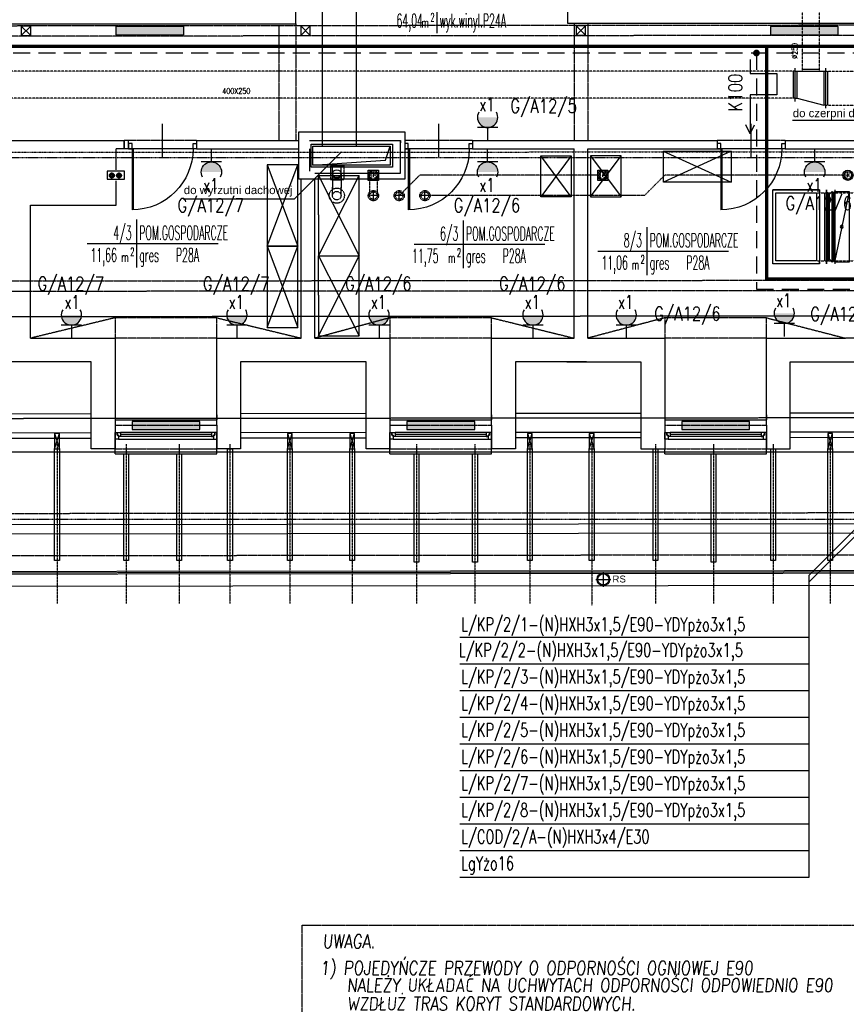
# Model space of a CAD drawing. Header units: inches. Extents: x -145354 to -97635, y 38777 to 78670.
# Tile 181 of 231: x -141192 to -139974, y 68353 to 69804. Entities that reach past the tile are written whole.
import ezdxf
from ezdxf.enums import TextEntityAlignment as Align

# ---------------------------------------------------------------- set-up
doc = ezdxf.new("R2010")
doc.units = ezdxf.units.IN
doc.header["$MEASUREMENT"] = 0
for name, pattern in [('00-inst$0$DASHDOT', [1, 0.5, -0.25, 0, -0.25]), ('CENTER', [2, 1.25, -0.25, 0.25, -0.25]), ('DASHDOT', [1, 0.5, -0.25, 0, -0.25]), ('DASHED', [0.75, 0.5, -0.25]), ('DASHED2', [0.375, 0.25, -0.125]), ('HIDDEN', [0.375, 0.25, -0.125])]:
    doc.linetypes.add(name, pattern=pattern)
doc.layers.get('0').update_dxf_attribs({"color": 101})
for name, color, linetype in [('Drz---drzwi', 5, 'Continuous'), ('E-OPIS_POM', 6, 'Continuous'), ('E35', 6, 'Continuous'), ('E50', 3, 'Continuous'), ('E50_kor', 3, 'Continuous'), ('E50kor', 3, 'Continuous'), ('E90kor', 6, 'Continuous'), ('Ins-kan', 54, 'Continuous'), ('Ins-went', 141, 'Continuous'), ('Ins-went-opis', 141, 'Continuous'), ('Ins-wod', 152, 'Continuous'), ('Ins-wod-opis', 155, 'Continuous'), ('Mco-piony', 10, 'Continuous'), ('Mwk-odnośniki', 8, 'Continuous'), ('Okn---okna', 5, 'Continuous'), ('Os-osie glowne', 8, 'CENTER'), ('piony_K_nr', 240, 'Continuous'), ('Sc-cegla pelna', 32, 'Continuous'), ('Sc-drewno', 22, 'Continuous'), ('Sc-gazobeton', 45, 'Continuous'), ('Sc-nad', 5, 'DASHED2'), ('Sc-silikat', 61, 'Continuous'), ('W-idok', 9, 'Continuous'), ('W-idok nad', 5, 'DASHED2'), ('W-otwor-strop', 126, 'Continuous'), ('wiezba_istn', 135, 'Continuous'), ('Wyp-grzejniki', 56, 'Continuous'), ('Wyp-meble', 155, 'Continuous')]:
    doc.layers.add(name, color=color, linetype=linetype)
doc.styles.add('KA wymiar', font='romans.shx', dxfattribs={"width": 0.6})
doc.styles.add('ROMANS', font='romans', dxfattribs={"width": 0.85})
doc.styles.add('tab-bud$0$ROMANS', font='romans', dxfattribs={"width": 0.7})
doc.styles.add('TYTUL2', font='ARIAL.TTF')

# ---------------------------------------------------------------- blocks, each defined once
blk = doc.blocks.new('pow')
for p, q in [((0, 0.523), (0, -0.523)), ((-1.075, 0), (1.78, 0))]:
    blk.add_line(p, q)
at = {"style": 'KA wymiar', "width": 0.6}
for s, height, p in [('2', 0.18, (-0.139, -0.27)), ('m', 0.21, (-0.333, -0.401))]:
    blk.add_text(s, height=height, dxfattribs=at).set_placement(p)
at = {"style": 'KA wymiar'}
for tag, width, p in [('01', 0.7, (-0.131, 0.084)), ('000.00', 0.6, (-0.364, -0.401))]:
    blk.add_attdef(tag, text='', height=0.3, dxfattribs=dict(at, width=width)).set_placement(p, align=Align.RIGHT)
blk.add_attdef('POMIESZCZENIE', (0.071, 0.084), '', height=0.3, dxfattribs=at)
at = {"style": 'KA wymiar', "width": 0.8}
blk.add_attdef('POSADZKA', (0.071, -0.401), '', height=0.3, dxfattribs=at)
blk = doc.blocks.new('g2')
at = {"layer": 'E35'}
blk.add_line((15, 19.3), (-15, 19.3), dxfattribs=at)
blk.add_arc((0, 34.3), 15, 150, 30, dxfattribs=at)
at = {"layer": 'E50'}
blk.add_line((0, 19.3), (0, 0), dxfattribs=at)
blk = doc.blocks.new('sza016_r')
for p, q in [((60, 60), (0, 60)), ((0, 60), (118, 0)), ((118, 60), (0, 0)), ((0, 60), (0, 0)), ((60, 60), (118, 60)), ((118, 60), (118, 0)), ((0, 0), (118, 0))]:
    blk.add_line(p, q)
blk = doc.blocks.new('sza003_r')
for p, q in [((-0.1, 45.5), (99.9, 0)), ((-0.1, 45.5), (99.9, 45.5)), ((99.9, 45.5), (0, 0)), ((0, 0), (0, 45.5)), ((99.9, 45.5), (99.9, 0)), ((99.9, 0), (0, 0))]:
    blk.add_line(p, q)
blk = doc.blocks.new('_0630_DRZWI_90')
at = {"ltscale": 7}
for p, q in [((5, 8), (5, 98)), ((6.8, 8), (6.8, 98))]:
    blk.add_line(p, q, dxfattribs=at)
at = {"ltscale": 25}
for p, q in [((50, 19.7), (50, -28.9)), ((5, 8), (0, 8)), ((0, 8), (5, 8)), ((0, 0), (0, 8)), ((5, 0), (0, 0)), ((5, 0), (0, 0)), ((95, 8), (5, 8)), ((5, 8), (5, 0)), ((95, 8), (95, 0)), ((100, 8), (95, 8)), ((95, 0), (100, 0)), ((95, 0), (100, 0)), ((100, 0), (100, 8))]:
    blk.add_line(p, q, dxfattribs=at)
at = {"ltscale": 7}
blk.add_arc((5, 8), 90, 0, 90, dxfattribs=at)
blk = doc.blocks.new('rura_spustowa')
at = {"layer": 'Ins-wod', "linetype": 'Continuous'}
for p, q in [((-11.2, 0), (11.2, 0)), ((0, -11.2), (0, 11.2))]:
    blk.add_line(p, q, dxfattribs=at)
at = {"layer": 'Ins-wod', "linetype": 'Continuous', "ltscale": 25}
for radius in [9.25, 8.25]:
    blk.add_circle((0, 0), radius, dxfattribs=at)
blk = doc.blocks.new('ramiak_okna')
at = {"layer": 'Okn---okna'}
for p, q in [((145, 10), (5, 10)), ((8, 6), (142, 6)), ((8, 3), (142, 3)), ((8, 0), (142, 0))]:
    blk.add_line(p, q, dxfattribs=at)
for points in [[(5, 10), (0, 10), (0, 0), (3, 0), (3, 4), (5, 4)], [(8, 6), (5, 6), (5, 4), (3, 4), (3, 0), (5, 0), (8, 0)], [(142, 6), (145, 6), (145, 4), (147, 4), (147, 0), (145, 0), (142, 0)], [(145, 10), (150, 10), (150, 0), (147, 0), (147, 4), (145, 4)]]:
    blk.add_lwpolyline(points, close=True, dxfattribs=at)
blk = doc.blocks.new('k')
at = {"layer": 'Sc-drewno'}
blk.add_lwpolyline([(-22.5, -7), (0, -7), (0, 0), (-22.5, 0)], close=True, dxfattribs=at)
at = {"layer": 'wiezba_istn'}
for p, q in [((0, 0), (-22.5, -7)), ((-22.5, 0), (0, -7))]:
    blk.add_line(p, q, dxfattribs=at)
blk = doc.blocks.new('*U2423')
at = {"color": 0, "linetype": 'ByBlock', "lineweight": -2}
for radius in [112, 62.5]:
    blk.add_circle((0, 0), radius, dxfattribs=at)
blk = doc.blocks.new('*U2424')
at = {"color": 0, "linetype": 'ByBlock', "lineweight": -2}
blk.add_circle((0, 0), 62.5, dxfattribs=at)
blk = doc.blocks.new('_gslkflhklgj')
at = {"linetype": '00-inst$0$DASHDOT', "ltscale": 5}
for p, q in [((7.5, 0), (-7.5, 0)), ((0, -7.5), (0, 7.5))]:
    blk.add_line(p, q, dxfattribs=at)
for radius in [7.5, 5.5]:
    blk.add_circle((0, 0), radius)
blk = doc.blocks.new('grzejnik_100')
at = {"layer": 'Wyp-grzejniki'}
h = blk.add_hatch(dxfattribs=at)
h.set_pattern_fill('DOTS', color=256, scale=0.5, style=0)
h.set_pattern_definition([(0, (-77492.90915, 37823.9399), (0.396875, 0.79375), [0, -0.79375])])
h.paths.add_polyline_path([(0, -100), (12, -100), (12, 0), (0, 0)])
blk.add_lwpolyline([(12, 0), (0, 0), (0, -100), (12, -100)], close=True, dxfattribs=at)
blk = doc.blocks.new('pco')
at = {"layer": 'Mco-piony', "color": 9, "linetype": 'DASHDOT', "ltscale": 3}
for p, q in [((-2599.4, -14.3), (-2610.3, -14.3)), ((-2604.8, -19.8), (-2604.8, -8.9))]:
    blk.add_line(p, q, dxfattribs=at)
at = {"layer": 'Mco-piony', "color": 9}
blk.add_circle((-2604.8, -14.3), 4.53, dxfattribs=at)
at = {"layer": 'Mco-piony'}
blk.add_circle((-2604.8, -14.3), 3.2, dxfattribs=at)
at = {"layer": 'Mco-piony', "color": 8}
blk.add_circle((-2604.8, -14.3), 2.6, dxfattribs=at)

msp = doc.modelspace()

# ---------------------------------------------------------------- hatches: boundary and pattern name
at = {"layer": 'E35'}
for points in [[(-140517.65, 69659.8, 1), (-140487.65, 69659.8)], [(-140894.65, 69579.26, 1), (-140924.65, 69579.26)], [(-140487.65, 69579.26, 1), (-140517.65, 69579.26)], [(-140005.65, 69579.26, 1), (-140035.65, 69579.26)], [(-141130.82, 69368.81, 1), (-141100.82, 69368.81)], [(-140887.13, 69368.81, 1), (-140857.13, 69368.81)], [(-140677.42, 69368.39, 1), (-140647.42, 69368.39)], [(-140450.89, 69368.81, 1), (-140420.89, 69368.81)], [(-140313.39, 69368.81, 1), (-140283.39, 69368.81)], [(-140080.43, 69371.31, 1), (-140050.43, 69371.31)]]:
    msp.add_hatch(color=256, dxfattribs=at).paths.add_polyline_path(points)

# ---------------------------------------------------------------- linework, layer by layer
at = {"color": 4, "linetype": 'Continuous'}
for p, q in [((-140082.55, 69444.19, 2), (-140082.55, 69553.19, 2)), ((-140082.55, 69553.19, 2), (-140013.55, 69553.19, 2)), ((-140013.55, 69553.19, 2), (-140013.55, 69444.19, 2)), ((-140013.55, 69553.19, 2), (-140013.55, 69548.69, 2)), ((-140006.05, 69548.69, 2), (-140006.05, 69448.69, 2)), ((-140006.05, 69548.69, 2), (-140006.05, 69448.69, 2)), ((-139995.05, 69446.69, 2), (-139995.05, 69550.69, 2)), ((-140013.55, 69444.19, 2), (-140013.55, 69448.69, 2))]:
    msp.add_line(p, q, dxfattribs=at)
at = {"color": 5, "linetype": 'Continuous', "lineweight": -2}
for p, q in [((-140003.05, 69444.19, 2), (-140003.05, 69553.19, 2)), ((-140003.05, 69553.19, 2), (-140003.05, 69444.19, 2))]:
    msp.add_line(p, q, dxfattribs=at)
at = {"color": 0, "linetype": 'ByBlock', "lineweight": -2}
msp.add_line((-139991.05, 69448.69, 2), (-139993.05, 69448.69, 2), dxfattribs=at)
at = {"layer": 'E35', "ltscale": 15}
for q in [(-140122, 69648.8), (-140122, 69648.8), (-140109.52, 69648.8), (-140109.52, 69648.8)]:
    msp.add_line((-140115.76, 69635.63), q, dxfattribs=at)
at = {"layer": 'E35'}
for p, q in [((-139483.08, 69531.24), (-140029.4, 68984.93)), ((-139473.08, 69531.24), (-140029.4, 68974.93)), ((-140029.4, 68984.93), (-140029.4, 68540.16)), ((-140029.4, 68893.42), (-140543.7, 68893.42)), ((-140029.4, 68854.17), (-140543.7, 68854.17)), ((-140029.4, 68814.91), (-140543.7, 68814.91)), ((-140029.4, 68775.66), (-140543.7, 68775.66)), ((-140029.4, 68736.41), (-140543.7, 68736.41)), ((-140029.4, 68697.16), (-140543.7, 68697.16)), ((-140029.4, 68657.91), (-140543.7, 68657.91)), ((-140029.4, 68618.66), (-140543.7, 68618.66)), ((-140029.4, 68579.41), (-140543.7, 68579.41)), ((-140029.4, 68540.16), (-140543.7, 68540.16))]:
    msp.add_line(p, q, dxfattribs=at)
at = {"layer": 'E35', "ltscale": 15}
msp.add_lwpolyline([(-140115.76, 69744.98), (-140115.76, 69724.65), (-140076.35, 69724.65), (-140076.35, 69693.04), (-140115.76, 69693.04), (-140115.76, 69635.63)], dxfattribs=at)
msp.add_lwpolyline([(-140115.76, 69744.98), (-140115.76, 69724.65), (-140076.35, 69724.65), (-140076.35, 69693.04), (-140115.76, 69693.04), (-140115.76, 69635.63)], dxfattribs=at)
at = {"layer": 'E50', "const_width": 5}
for points in [[(-139029.4, 69764.61), (-141584.14, 69764.61)], [(-139029.4, 69764.61), (-141566.97, 69764.61)], [(-140091.45, 69764.61), (-140091.45, 69421.66), (-139943.11, 69421.66), (-139943.11, 69450.72)]]:
    msp.add_lwpolyline(points, dxfattribs=at)
msp.add_lwpolyline([(-140108.95, 69754.61, 1), (-140103.95, 69754.61, 1)], format="xyb", close=True, dxfattribs=at)
at = {"layer": 'E50_kor', "linetype": 'DASHED2', "ltscale": 100}
for p, q in [((-139039.4, 69754.61), (-141580, 69754.61)), ((-140106.45, 69754.61), (-140106.45, 69406.66)), ((-140106.45, 69406.66), (-139928.11, 69406.66))]:
    msp.add_line(p, q, dxfattribs=at)
at = {"layer": 'E50kor', "linetype": 'DASHED2'}
msp.add_lwpolyline([(-140776.02, 68469.94), (-139785.99, 68469.94), (-139785.99, 68295.58), (-140776.02, 68295.58)], close=True, dxfattribs=at)
at = {"layer": 'Ins-kan', "linetype": 'DASHED2', "ltscale": 0.3}
for p, q in [((-140676.44, 69574.48), (-140676.44, 69544.48)), ((-140665.44, 69574.48), (-140665.44, 69544.48)), ((-140632.9, 69544.48), (-140602.9, 69574.48)), ((-140338.4, 69574.48), (-140602.9, 69574.48)), ((-140271.66, 69544.48), (-140241.66, 69574.48)), ((-139977.16, 69574.48), (-140241.66, 69574.48)), ((-140670.94, 69536.98), (-140670.94, 69551.98)), ((-140632.9, 69536.98), (-140632.9, 69551.98)), ((-140594.9, 69536.98), (-140594.9, 69551.98)), ((-140663.44, 69544.48), (-140678.44, 69544.48)), ((-140625.4, 69544.48), (-140640.4, 69544.48)), ((-140587.4, 69544.48), (-140602.4, 69544.48)), ((-140271.66, 69544.48), (-140594.9, 69544.48))]:
    msp.add_line(p, q, dxfattribs=at)
for centre, radius in [((-140670.94, 69544.48), 7.5), ((-140670.94, 69544.48), 5.5), ((-140632.9, 69544.48), 7.5), ((-140632.9, 69544.48), 5.5), ((-140594.9, 69544.48), 7.5), ((-140594.9, 69544.48), 5.5)]:
    msp.add_circle(centre, radius, dxfattribs=at)
at = {"layer": 'Ins-went'}
for p, q in [((-140746.37, 69922.52, 2), (-140746.37, 69617.53, 2)), ((-140696.37, 69922.52, 2), (-140696.37, 69617.53, 2)), ((-140052.28, 69727.86, -332.87), (-140052.28, 69687.86, -332.87)), ((-140049.28, 69683.36, -332.87), (-140049.28, 69732.36, -332.87)), ((-140049.28, 69727.86, -332.87), (-140004.28, 69727.86, -332.87)), ((-140046.28, 69687.86, -332.87), (-140046.28, 69727.86, -332.87)), ((-140039.28, 69730.86, -332.87), (-140014.28, 69730.86, -332.87)), ((-140007.28, 69727.86, -332.87), (-140007.28, 69677.86, -332.87)), ((-140004.28, 69673.36, -332.87), (-140004.28, 69732.36, -332.87)), ((-140001.28, 69677.86, -332.87), (-140001.28, 69727.86, -332.87)), ((-140046.28, 69687.86, -332.87), (-140007.28, 69677.86, -332.87)), ((-140653.14, 69596.53), (-140646.14, 69617.53)), ((-140760.14, 69589.53), (-140653.14, 69596.53)), ((-140731.15, 69567.77, 2), (-140731.15, 69589.53, 2)), ((-140731.15, 69576.47, 2), (-140731.15, 69555.27, 2)), ((-140718.65, 69567.77, 2), (-140718.65, 69589.53, 2)), ((-140718.65, 69576.47, 2), (-140718.65, 69555.27, 2)), ((-140731.15, 69567.77, 2), (-140718.65, 69567.77, 2)), ((-140731.15, 69544.48), (-140731.15, 69556.98)), ((-140718.65, 69544.48), (-140718.65, 69556.98)), ((-140013.55, 69553.19, 2), (-140082.55, 69553.19, 2)), ((-140082.55, 69444.19, 2), (-140082.55, 69553.19, 2)), ((-140013.55, 69548.69, 2), (-140013.55, 69448.69, 2)), ((-140003.05, 69553.19, 2), (-140003.05, 69444.19, 2)), ((-140001.05, 69548.69, 2), (-140003.05, 69548.69, 2)), ((-140001.05, 69548.69, 2), (-139999.05, 69546.69, 2)), ((-140001.05, 69448.69, 2), (-140001.05, 69548.69, 2)), ((-140000.05, 69448.69, 2), (-140000.05, 69548.69, 2)), ((-139999.05, 69546.69, 2), (-139995.05, 69550.69, 2)), ((-139999.05, 69450.69, 2), (-139999.05, 69546.69, 2)), ((-139995.05, 69550.69, 2), (-139993.05, 69548.69, 2)), ((-139993.05, 69448.69, 2), (-139993.05, 69548.69, 2)), ((-139993.05, 69548.69, 2), (-139991.05, 69548.69, 2)), ((-139970.05, 69550.69, 4), (-139991.55, 69446.69, 4)), ((-139991.05, 69553.19, 2), (-139991.05, 69444.19, 2)), ((-140003.05, 69448.69, 2), (-140001.05, 69448.69, 2)), ((-139999.05, 69450.69, 2), (-140001.05, 69448.69, 2)), ((-139995.05, 69446.69, 2), (-139999.05, 69450.69, 2)), ((-139993.05, 69448.69, 2), (-139995.05, 69446.69, 2)), ((-140013.55, 69444.19, 2), (-140082.55, 69444.19, 2)), ((-140013.55, 69444.19, 2), (-140082.55, 69444.19, 2))]:
    msp.add_line(p, q, dxfattribs=at)
at = {"layer": 'Ins-went', "linetype": 'DASHED', "ltscale": 0.6}
for p, q in [((-140039.28, 69868.02), (-140039.28, 69727.86)), ((-140014.28, 69868.02), (-140014.28, 69727.86)), ((-140050.01, 69727.86, -330.87), (-141557.21, 69728.15, 2)), ((-140005.01, 69727.86, -330.87), (-139631.51, 69728.15, 2)), ((-140050.01, 69687.86, -330.87), (-141557.21, 69688.15, 2)), ((-140005.01, 69677.86, -330.87), (-139634.51, 69678.15, 2)), ((-140018.05, 69548.69, 2), (-139687.05, 69548.69, 2)), ((-140018.05, 69448.69, 2), (-139699.05, 69448.69, 2))]:
    msp.add_line(p, q, dxfattribs=at)
at = {"layer": 'Ins-went', "linetype": 'DASHED', "ltscale": 0.4}
for p, q in [((-140049.28, 69687.86, -332.87), (-140046.28, 69687.86, -332.87)), ((-140004.28, 69677.86, -332.87), (-140007.28, 69677.86, -332.87))]:
    msp.add_line(p, q, dxfattribs=at)
at = {"layer": 'Ins-went'}
msp.add_lwpolyline([(-140646.14, 69589.53), (-140760.14, 69589.53), (-140760.14, 69617.53), (-140646.14, 69617.53)], close=True, dxfattribs=at)
at = {"layer": 'Ins-went', "linetype": 'DASHED', "ltscale": 0.4, "elevation": 2}
msp.add_lwpolyline([(-140078.05, 69548.69), (-140018.05, 69548.69), (-140018.05, 69448.69), (-140078.05, 69448.69)], close=True, dxfattribs=at)
at = {"layer": 'Ins-went'}
msp.add_polyline3d([(-139991.55, 69448.69, 4), (-139992.05, 69448.69, 4), (-139992.05, 69548.69, 4), (-139991.55, 69548.69, 4)], dxfattribs=at)
for points in [[(-139991.55, 69550.69, 4), (-139970.05, 69550.69, 4), (-139970.05, 69446.69, 4), (-139991.55, 69446.69, 4)], [(-139982.95, 69498.69, 4), (-139982.32, 69497.17, 4), (-139980.8, 69496.54, 4), (-139979.28, 69497.17, 4), (-139978.65, 69498.69, 4), (-139979.28, 69500.21, 4), (-139980.8, 69500.84, 4), (-139982.32, 69500.21, 4)]]:
    msp.add_polyline3d(points, close=True, dxfattribs=at)
msp.add_circle((-140724.9, 69576.47, 2), 6.25, dxfattribs=at)
msp.add_arc((-140724.9, 69576.47, 2), 6.25, 180, 0, dxfattribs=at)
msp.add_ellipse((-140724.9, 69576.47, 2), major_axis=(-6.25, 0), ratio=0.75, start_param=0, end_param=3.1415927, dxfattribs=at)
at = {"layer": 'Ins-went-opis'}
for p, q in [((-140053.18, 69655.75, 2), (-139900.76, 69655.75, 2)), ((-140717.88, 69609.16), (-140787.08, 69539.96)), ((-140951.01, 69539.96), (-140787.08, 69539.96))]:
    msp.add_line(p, q, dxfattribs=at)
at = {"layer": 'Mwk-odnośniki', "linetype": 'Continuous'}
msp.add_lwpolyline([(-141037.91, 69568.55), (-141037.91, 69580.53), (-141063.36, 69580.53), (-141063.36, 69568.55)], close=True, dxfattribs=at)
at = {"layer": 'Os-osie glowne'}
msp.add_line((-143172.44, 69068.12), (-137983.92, 69068.12), dxfattribs=at)
msp.add_lwpolyline([(-143172.63, 69600.53), (-137984.11, 69600.53)], dxfattribs=at)
at = {"layer": 'Sc-cegla pelna'}
for p, q in [((-140785.4, 69797.53), (-140785.4, 69861.53)), ((-141219.4, 69797.53), (-140785.4, 69797.53)), ((-140931.64, 69625.53), (-140931.64, 69613.53)), ((-140631.14, 69577.53), (-140631.14, 69625.53)), ((-140631.14, 69625.53), (-140631.14, 69622.53)), ((-140524.64, 69625.53), (-140524.64, 69613.53)), ((-140524.64, 69625.53), (-140319.14, 69625.53)), ((-140466.14, 69625.53), (-140164.14, 69625.53)), ((-140319.14, 69625.53), (-140164.14, 69625.53)), ((-140164.14, 69625.53), (-140164.14, 69613.53)), ((-140064.14, 69625.53), (-139961.45, 69625.53)), ((-140064.14, 69625.53), (-139961.45, 69625.53)), ((-140064.14, 69625.53), (-140064.14, 69613.53)), ((-141050.14, 69582.53), (-141050.14, 69613.53)), ((-141038.14, 69613.53), (-141050.14, 69613.53)), ((-140765.14, 69613.53), (-140765.14, 69580.53)), ((-140375.14, 69334.54), (-140375.14, 69613.53)), ((-140757.14, 69577.53), (-140631.14, 69577.53)), ((-141050.14, 69530.53), (-141050.14, 69566.55)), ((-140777.14, 69334.54), (-140777.14, 69568.53)), ((-140757.14, 69334.54), (-140757.14, 69568.53)), ((-141176.14, 69334.54), (-141176.14, 69530.53)), ((-141176.14, 69530.53), (-141050.14, 69530.53)), ((-140757.14, 69334.54), (-140646.64, 69334.54)), ((-140646.64, 69334.54), (-140646.64, 69206.54)), ((-140496.64, 69206.54), (-140496.64, 69334.54)), ((-140496.64, 69334.54), (-140375.14, 69334.54)), ((-141163.64, 69299.54), (-141271.64, 69299.54)), ((-141086.64, 69299.54), (-141189.64, 69299.54)), ((-141086.64, 69171.54), (-141086.64, 69299.54)), ((-140770.64, 69299.54), (-140866.64, 69299.54)), ((-140866.64, 69299.54), (-140866.64, 69171.54)), ((-140681.64, 69299.54), (-140776.64, 69299.54)), ((-140681.64, 69171.54), (-140681.64, 69299.54)), ((-140357.11, 69299.54), (-140461.64, 69299.54)), ((-140461.64, 69299.54), (-140461.64, 69171.54)), ((-140385.64, 69299.54), (-140276.64, 69299.54)), ((-140276.64, 69299.54), (-140276.64, 69171.54)), ((-140056.64, 69171.54), (-140056.64, 69299.54)), ((-140056.64, 69299.54), (-139949.64, 69299.54)), ((-141051.64, 69171.54), (-141086.64, 69171.54)), ((-140866.64, 69171.54), (-140901.64, 69171.54)), ((-140646.64, 69171.54), (-140681.64, 69171.54)), ((-140461.64, 69171.54), (-140496.64, 69171.54)), ((-140276.64, 69171.54), (-140241.64, 69171.54)), ((-140091.64, 69171.54), (-140056.64, 69171.54))]:
    msp.add_line(p, q, dxfattribs=at)
for points in [[(-139948.4, 69798.03), (-140384.4, 69798.03), (-140384.4, 69861.53), (-140556.4, 69861.53)], [(-141344.14, 69625.53), (-141038.14, 69625.53), (-141038.14, 69613.53)], [(-141038.14, 69613.53), (-141038.14, 69625.53)], [(-140931.64, 69625.53), (-140781.14, 69625.53)], [(-140765.14, 69625.53), (-140631.14, 69625.53)], [(-140931.64, 69613.53), (-140781.14, 69613.53)], [(-140524.64, 69613.53), (-140375.14, 69613.53)], [(-140355.14, 69334.54), (-140355.14, 69613.53), (-140164.14, 69613.53)], [(-140064.14, 69613.53), (-139961.45, 69613.53)], [(-141176.14, 69334.54), (-141096.58, 69334.54)], [(-141176.14, 69334.54), (-141051.64, 69334.54), (-141051.64, 69206.54)], [(-141176.14, 69334.54), (-141163.64, 69334.54)], [(-140901.64, 69206.54), (-140901.64, 69317.54), (-140901.64, 69334.54), (-140777.14, 69334.54)], [(-140355.14, 69334.54), (-140241.64, 69334.54), (-140241.64, 69206.54)], [(-140091.64, 69206.54), (-140091.64, 69334.54), (-139975.29, 69334.54)], [(-141051.64, 69206.54), (-141051.64, 69171.54)], [(-141051.64, 69206.54), (-141051.64, 69171.54)], [(-140901.64, 69206.54), (-140901.64, 69171.54)], [(-140901.64, 69206.54), (-140901.64, 69171.54)], [(-140646.64, 69206.54), (-140646.64, 69171.54)], [(-140646.64, 69206.54), (-140646.64, 69171.54)], [(-140496.64, 69206.54), (-140496.64, 69171.54)], [(-140496.64, 69206.54), (-140496.64, 69171.54)], [(-140241.64, 69206.54), (-140241.64, 69171.54)], [(-140241.64, 69206.54), (-140241.64, 69171.54)], [(-140091.64, 69206.54), (-140091.64, 69171.54)], [(-140091.64, 69206.54), (-140091.64, 69171.54)], [(-141051.64, 69171.54), (-141051.64, 69189.79)], [(-140901.64, 69171.54), (-140901.64, 69189.79)], [(-140646.64, 69171.54), (-140646.64, 69189.79)], [(-140496.64, 69171.54), (-140496.64, 69189.79)], [(-140091.64, 69171.54), (-140091.64, 69189.79)]]:
    msp.add_lwpolyline(points, dxfattribs=at)
at = {"layer": 'Sc-drewno'}
for p, q in [((-141610.62, 69059.94), (-139504.42, 69061.98)), ((-141596.61, 69045.95), (-139518.43, 69047.96))]:
    msp.add_line(p, q, dxfattribs=at)
for points in [[(-141175.9, 69794.16), (-141189.9, 69794.16), (-141189.9, 69780.16), (-141175.9, 69780.16), (-141175.9, 69794.16)], [(-140764.05, 69794.5), (-140778.05, 69794.5), (-140778.05, 69780.5), (-140764.05, 69780.5), (-140764.05, 69794.5)], [(-140358.3, 69794.84), (-140372.3, 69794.84), (-140372.3, 69780.84), (-140358.3, 69780.84), (-140358.3, 69794.84)]]:
    msp.add_lwpolyline(points, dxfattribs=at)
at = {"layer": 'Sc-gazobeton'}
for p, q in [((-141031.64, 69625.53), (-141038.14, 69625.53)), ((-141031.64, 69613.53), (-141031.64, 69625.53)), ((-141031.64, 69613.53), (-141038.14, 69613.53)), ((-141142.07, 69334.54), (-141122.07, 69334.54)), ((-139953.29, 69334.54), (-139975.29, 69334.54))]:
    msp.add_line(p, q, dxfattribs=at)
at = {"layer": 'Sc-nad'}
for points in [[(-140810.4, 69795.03), (-140810.4, 69625.53)], [(-140785.4, 69797.53), (-140785.4, 69625.53)], [(-140375.14, 69798.03), (-140375.14, 69625.53)], [(-140355.14, 69798.03), (-140355.14, 69625.53)], [(-140931.64, 69625.53), (-141031.64, 69625.53)], [(-140524.64, 69625.53), (-140624.64, 69625.53)], [(-140064.14, 69625.53), (-140164.14, 69625.53)], [(-141051.64, 69364.54), (-141176.14, 69334.54)], [(-140901.64, 69334.54), (-140901.64, 69364.54), (-141051.64, 69364.54), (-141051.64, 69334.54)], [(-140901.64, 69364.54), (-140777.14, 69334.54)], [(-140646.64, 69364.54), (-140757.14, 69334.54)], [(-140496.64, 69334.54), (-140496.64, 69364.54), (-140646.64, 69364.54), (-140646.64, 69334.54)], [(-140496.64, 69364.54), (-140375.14, 69334.54)], [(-140241.64, 69364.54), (-140355.14, 69334.54)], [(-140091.64, 69334.54), (-140091.64, 69364.54), (-140241.64, 69364.54), (-140241.64, 69334.54)], [(-140091.64, 69364.54), (-139975.29, 69334.54)], [(-140901.64, 69334.54), (-141051.64, 69334.54)], [(-140901.64, 69334.54), (-141051.64, 69334.54)], [(-140496.64, 69334.54), (-140646.64, 69334.54)], [(-140496.64, 69334.54), (-140646.64, 69334.54)], [(-140091.64, 69334.54), (-140241.64, 69334.54)], [(-140091.64, 69334.54), (-140241.64, 69334.54)]]:
    msp.add_lwpolyline(points, dxfattribs=at)
at = {"layer": 'Sc-nad', "ltscale": 4}
for points in [[(-140931.64, 69613.53), (-141031.64, 69613.53)], [(-140524.64, 69613.53), (-140624.64, 69613.53)], [(-140074.14, 69613.53), (-140164.14, 69613.53)]]:
    msp.add_lwpolyline(points, dxfattribs=at)
at = {"layer": 'Sc-silikat'}
for points in [[(-140624.64, 69568.53), (-140780.64, 69568.53), (-140780.64, 69638.53), (-140624.64, 69638.53)], [(-140642.64, 69586.53), (-140762.64, 69586.53), (-140762.64, 69620.53), (-140642.64, 69620.53)]]:
    msp.add_lwpolyline(points, close=True, dxfattribs=at)
at = {"layer": 'W-idok', "linetype": 'DASHED'}
for p, q in [((-141626.81, 69366.06), (-139198.1, 69368.26)), ((-141626.68, 69216.06), (-139651.64, 69217.85))]:
    msp.add_line(p, q, dxfattribs=at)
at = {"layer": 'W-idok', "linetype": 'DASHDOT'}
for p, q in [((-141137.14, 69178.41), (-141137.14, 68943.82)), ((-141035.23, 69178.41), (-141035.23, 68943.82)), ((-140957.23, 69178.4), (-140957.23, 68943.81)), ((-140882.23, 69178.4), (-140882.23, 68943.81)), ((-140794.23, 69178.4), (-140794.23, 68943.81)), ((-140702.23, 69178.4), (-140702.23, 68943.81)), ((-140607.23, 69178.39), (-140607.23, 68943.8)), ((-140521.23, 69178.39), (-140521.23, 68943.8)), ((-140440.23, 69178.39), (-140440.23, 68943.8)), ((-140349.23, 69178.39), (-140349.23, 68943.8)), ((-140349.23, 69175.1), (-140349.23, 68940.51)), ((-140255.23, 69178.38), (-140255.23, 68943.79)), ((-140169.69, 69178.4), (-140169.69, 68943.81)), ((-140081.69, 69178.4), (-140081.69, 68943.81)), ((-139997.69, 69178.41), (-139997.69, 68943.82))]:
    msp.add_line(p, q, dxfattribs=at)
at = {"layer": 'W-idok'}
for q in [(-141600.53, 69166.42), (-140754.08, 69166.42)]:
    msp.add_line((-139402.03, 69166.42), q, dxfattribs=at)
at = {"layer": 'W-idok', "linetype": 'DASHED', "ltscale": 0.5}
msp.add_line((-141626.55, 69076.06), (-139488.4, 69077.99), dxfattribs=at)
at = {"layer": 'W-idok'}
for points in [[(-141517.91, 67299.93), (-141519.53, 68969.03), (-139595.51, 68970.89), (-139597.98, 66625.95), (-138315.26, 66624.6), (-138335.24, 70247.53), (-142827.4, 70247.53), (-142803.21, 66627.79), (-141517.26, 66629.02), (-141517.86, 67246.63)], [(-141535.91, 67299.91), (-141537.55, 68987.01), (-139577.5, 68988.91), (-139579.96, 66643.93), (-138333.36, 66642.62), (-138353.15, 70229.53), (-142809.28, 70229.53), (-142785.33, 66645.8), (-141535.28, 66647.01), (-141535.86, 67246.61)], [(-141537.91, 67299.91), (-141539.55, 68989.01), (-139575.49, 68990.91), (-139577.96, 66645.93), (-138335.37, 66644.62), (-138355.13, 70227.53), (-142807.26, 70227.53), (-142783.35, 66647.81), (-141537.28, 66649.01), (-141537.86, 67246.61)], [(-141539.91, 67299.9), (-141541.55, 68991), (-139573.49, 68992.91), (-139575.96, 66647.93), (-138337.38, 66646.62), (-138357.12, 70225.53), (-142805.25, 70225.53), (-142781.36, 66649.81), (-141539.29, 66651), (-141539.86, 67246.61)], [(-141271.64, 69223.27), (-141086.64, 69223.44)], [(-141051.64, 69221.54), (-141051.64, 69214.04)], [(-141051.64, 69214.04), (-140901.64, 69214.04)], [(-140901.64, 69221.54), (-140901.64, 69214.04)], [(-140866.64, 69223.66), (-140681.64, 69223.84)], [(-140646.64, 69221.54), (-140646.64, 69214.04)], [(-140646.64, 69214.04), (-140496.64, 69214.04)], [(-140496.64, 69221.54), (-140496.64, 69214.04)], [(-140461.64, 69224.05), (-140276.64, 69224.23)], [(-140241.64, 69221.54), (-140241.64, 69214.04)], [(-140241.64, 69214.04), (-140091.64, 69214.04)], [(-140091.64, 69221.54), (-140091.64, 69214.04)], [(-140056.64, 69224.44), (-139871.64, 69224.62)], [(-141271.64, 69195.27), (-141086.64, 69195.44)], [(-141271.64, 69187.27), (-141086.64, 69187.44)], [(-140866.64, 69195.66), (-140681.64, 69195.84)], [(-140866.64, 69187.66), (-140681.64, 69187.84)], [(-140461.64, 69196.05), (-140276.64, 69196.23)], [(-140461.64, 69188.05), (-140276.64, 69188.23)], [(-140056.64, 69196.44), (-139871.64, 69196.62)], [(-140056.64, 69188.44), (-139871.64, 69188.62)], [(-141051.64, 69164.04), (-141051.64, 69171.54)], [(-140901.64, 69164.04), (-140901.64, 69171.54)], [(-140646.64, 69164.04), (-140646.64, 69171.54)], [(-140496.64, 69164.04), (-140496.64, 69171.54)], [(-140241.64, 69164.04), (-140241.64, 69171.54)], [(-140091.64, 69164.04), (-140091.64, 69171.54)], [(-141051.64, 69164.04), (-140901.64, 69164.04)], [(-140646.64, 69164.04), (-140496.64, 69164.04)], [(-140241.64, 69164.04), (-140091.64, 69164.04)]]:
    msp.add_lwpolyline(points, dxfattribs=at)
at = {"layer": 'W-idok', "linetype": 'DASHED2'}
msp.add_lwpolyline([(-141562.91, 67299.88), (-141564.57, 69013.98), (-139550.47, 69015.93), (-139552.93, 66670.91), (-138360.51, 66669.65), (-138380, 70202.53), (-142782.09, 70202.53), (-142758.51, 66672.83), (-141562.31, 66673.98), (-141562.86, 67246.59)], dxfattribs=at)
at = {"layer": 'W-idok', "linetype": 'DASHED', "ltscale": 0.5}
for points in [[(-141051.64, 69206.54), (-140901.64, 69206.54)], [(-140646.64, 69206.54), (-140496.64, 69206.54)], [(-140241.64, 69206.54), (-140091.64, 69206.54)], [(-141051.64, 69171.54), (-140901.64, 69171.54)], [(-140646.64, 69171.54), (-140496.64, 69171.54)], [(-140241.64, 69171.54), (-140091.64, 69171.54)]]:
    msp.add_lwpolyline(points, dxfattribs=at)
at = {"layer": 'W-idok nad', "color": 5, "linetype": 'DASHDOT', "ltscale": 2}
msp.add_line((-142173.33, 69608.26), (-138965.23, 69609.23), dxfattribs=at)
at = {"layer": 'W-otwor-strop', "linetype": 'DASHED2', "ltscale": 0.3}
msp.add_lwpolyline([(-140734.17, 69568.35), (-140714.17, 69568.35), (-140714.17, 69588.35), (-140734.17, 69588.35)], close=True, dxfattribs=at)
at = {"layer": 'W-otwor-strop', "linetype": 'Continuous'}
for points in [[(-140663.44, 69566.98), (-140678.44, 69566.98), (-140678.44, 69581.98), (-140663.44, 69581.98)], [(-140325.4, 69566.98), (-140340.4, 69566.98), (-140340.4, 69581.98), (-140325.4, 69581.98)]]:
    msp.add_lwpolyline(points, close=True, dxfattribs=at)
at = {"layer": 'wiezba_istn', "linetype": 'Continuous', "ltscale": 10}
for p, q in [((-140085.19, 69006.92), (-140085.19, 69171.42)), ((-140085.19, 69171.42), (-140078.19, 69171.42)), ((-140078.19, 69171.42), (-140078.19, 69006.92)), ((-140078.19, 69006.92), (-140085.19, 69006.92))]:
    msp.add_line(p, q, dxfattribs=at)
at = {"layer": 'wiezba_istn', "linetype": 'HIDDEN'}
for points in [[(-142356.16, 68705.41), (-142356.16, 69793.89), (-138767.89, 69796.95), (-138767.89, 68595.15)], [(-138783.39, 68595.15), (-138783.39, 69781.43), (-142340.66, 69778.4), (-142340.66, 68705.41)], [(-141980.16, 69418.21), (-139143.89, 69420.63), (-139143.89, 67121.53), (-138783.39, 67121.53), (-138783.39, 68595.15)], [(-138767.89, 68595.15), (-138767.89, 67106.53), (-139159.39, 67106.53), (-139159.39, 69405.11), (-141964.66, 69402.72)]]:
    msp.add_lwpolyline(points, dxfattribs=at)
at = {"layer": 'wiezba_istn', "linetype": 'Continuous', "ltscale": 10}
for points in [[(-141175.9, 69794.16), (-141189.9, 69780.16)], [(-141189.9, 69794.16), (-141175.9, 69780.16)], [(-140764.05, 69794.5), (-140778.05, 69780.5)], [(-140778.05, 69794.5), (-140764.05, 69780.5)], [(-140358.3, 69794.84), (-140372.3, 69780.84)], [(-140372.3, 69794.84), (-140358.3, 69780.84)], [(-141031.73, 69164.04), (-141031.73, 69006.92), (-141038.73, 69006.92), (-141038.73, 69164.04)], [(-140953.73, 69164.04), (-140953.73, 69006.92), (-140960.73, 69006.92), (-140960.73, 69164.04)], [(-140603.73, 69164.04), (-140603.73, 69004.54), (-140610.73, 69004.54), (-140610.73, 69164.04)], [(-140517.73, 69164.04), (-140517.73, 69004.54), (-140524.73, 69004.54), (-140524.73, 69164.04)], [(-140166.19, 69164.04), (-140166.19, 69004.54), (-140173.19, 69004.54), (-140173.19, 69164.04)]]:
    msp.add_lwpolyline(points, dxfattribs=at)
for points in [[(-141133.64, 69171.42), (-141133.64, 69006.92), (-141140.64, 69006.92), (-141140.64, 69171.42)], [(-140878.73, 69171.42), (-140878.73, 69006.92), (-140885.73, 69006.92), (-140885.73, 69171.42)], [(-140790.73, 69171.42), (-140790.73, 69006.92), (-140797.73, 69006.92), (-140797.73, 69171.42)], [(-140698.73, 69171.42), (-140698.73, 69006.92), (-140705.73, 69006.92), (-140705.73, 69171.42)], [(-140436.73, 69171.42), (-140436.73, 69006.92), (-140443.73, 69006.92), (-140443.73, 69171.42)], [(-140345.73, 69171.42), (-140345.73, 69006.92), (-140352.73, 69006.92), (-140352.73, 69171.42)], [(-140251.73, 69171.42), (-140251.73, 69006.92), (-140258.73, 69006.92), (-140258.73, 69171.42)], [(-139994.19, 69171.42), (-139994.19, 69006.92), (-140001.19, 69006.92), (-140001.19, 69171.42)]]:
    msp.add_lwpolyline(points, close=True, dxfattribs=at)
at = {"layer": 'Wyp-meble'}
for p, q in [((-140827.42, 69590.04), (-140782.42, 69470.04)), ((-140827.42, 69470.04), (-140782.42, 69590.04)), ((-140379.36, 69602.95), (-140424.36, 69542.95)), ((-140379.36, 69542.95), (-140424.36, 69602.95)), ((-140350.93, 69602.95), (-140305.93, 69542.95)), ((-140350.93, 69542.95), (-140305.93, 69602.95)), ((-140827.42, 69470.04), (-140782.42, 69350.04)), ((-140827.42, 69350.04), (-140782.42, 69470.04))]:
    msp.add_line(p, q, dxfattribs=at)
for points in [[(-140827.42, 69470.04), (-140782.42, 69470.04), (-140782.42, 69590.04), (-140827.42, 69590.04)], [(-140379.36, 69542.95), (-140424.36, 69542.95), (-140424.36, 69602.95), (-140379.36, 69602.95)], [(-140350.93, 69542.95), (-140305.93, 69542.95), (-140305.93, 69602.95), (-140350.93, 69602.95)], [(-140827.42, 69350.04), (-140782.42, 69350.04), (-140782.42, 69470.04), (-140827.42, 69470.04)]]:
    msp.add_lwpolyline(points, close=True, dxfattribs=at)

# ---------------------------------------------------------------- block references
at = {"rotation": 90}
for p in [(-141140.64, 69193.92), (-140797.73, 69193.92), (-140705.73, 69193.92), (-140443.73, 69193.92), (-140352.73, 69193.92), (-140001.19, 69193.92)]:
    msp.add_blockref('k', p, dxfattribs=at)
at = {"layer": 'Drz---drzwi', "xscale": -1, "rotation": 180}
for p in [(-141031.64, 69621.53), (-140624.64, 69621.53), (-140164.14, 69621.53)]:
    msp.add_blockref('_0630_DRZWI_90', p, dxfattribs=at)
at = {"layer": 'E-OPIS_POM'}
ref = msp.add_blockref('pow', (-140577.55, 69819.26), dxfattribs=dict(at, xscale=67.5, yscale=67.5, zscale=67.5))
ref.add_attrib('000.00', '64,04', dxfattribs={"layer": '0', "height": 20.25, "style": 'KA wymiar', "width": 0.498194}).set_placement((-140597.92, 69792.19), align=Align.RIGHT)
ref.add_attrib('01', '5/3', dxfattribs={"layer": '0', "height": 20.25, "style": 'KA wymiar', "width": 0.498194}).set_placement((-140584.89, 69824.96), align=Align.RIGHT)
ref.add_attrib('POMIESZCZENIE', 'KORYTARZ', (-140573.57, 69824.96), dxfattribs={"layer": '0', "height": 20.25, "style": 'KA wymiar', "width": 0.498194})
ref.add_attrib('POSADZKA', 'wyk.winyl.P24A', (-140573.57, 69792.19), dxfattribs={"layer": '0', "height": 20.25, "style": 'KA wymiar', "width": 0.498194})
ref = msp.add_blockref('pow', (-141019.94, 69473.91), dxfattribs=dict(at, xscale=67.5, yscale=67.5, zscale=67.5))
ref.add_attrib('000.00', '11,66', dxfattribs={"layer": '0', "height": 20.25, "style": 'KA wymiar', "width": 0.498194}).set_placement((-141048.88, 69446.84), align=Align.RIGHT)
ref.add_attrib('01', '4/3', dxfattribs={"layer": '0', "height": 20.25, "style": 'KA wymiar', "width": 0.498194}).set_placement((-141027.29, 69479.61), align=Align.RIGHT)
ref.add_attrib('POMIESZCZENIE', 'POM.GOSPODARCZE', (-141015.97, 69479.61), dxfattribs={"layer": '0', "height": 20.25, "style": 'KA wymiar', "width": 0.498194})
ref.add_attrib('POSADZKA', 'gres   P28A', (-141015.97, 69446.84), dxfattribs={"layer": '0', "height": 20.25, "style": 'KA wymiar', "width": 0.498194})
ref = msp.add_blockref('pow', (-140538.44, 69472.79), dxfattribs=dict(at, xscale=67.5, yscale=67.5, zscale=67.5))
ref.add_attrib('000.00', '11,75', dxfattribs={"layer": '0', "height": 20.25, "style": 'KA wymiar', "width": 0.498194}).set_placement((-140574.97, 69445.72), align=Align.RIGHT)
ref.add_attrib('01', '6/3', dxfattribs={"layer": '0', "height": 20.25, "style": 'KA wymiar', "width": 0.498194}).set_placement((-140545.78, 69478.49), align=Align.RIGHT)
ref.add_attrib('POMIESZCZENIE', 'POM.GOSPODARCZE', (-140534.46, 69478.49), dxfattribs={"layer": '0', "height": 20.25, "style": 'KA wymiar', "width": 0.498194})
ref.add_attrib('POSADZKA', 'gres   P28A', (-140534.46, 69445.72), dxfattribs={"layer": '0', "height": 20.25, "style": 'KA wymiar', "width": 0.498194})
ref = msp.add_blockref('pow', (-140267.8, 69462.76), dxfattribs=dict(at, xscale=67.5, yscale=67.5, zscale=67.5))
ref.add_attrib('000.00', '11,06', dxfattribs={"layer": '0', "height": 20.25, "style": 'KA wymiar', "width": 0.498194}).set_placement((-140295.94, 69435.69), align=Align.RIGHT)
ref.add_attrib('01', '8/3', dxfattribs={"layer": '0', "height": 20.25, "style": 'KA wymiar', "width": 0.498194}).set_placement((-140275.15, 69468.46), align=Align.RIGHT)
ref.add_attrib('POMIESZCZENIE', 'POM.GOSPODARCZE', (-140263.83, 69468.46), dxfattribs={"layer": '0', "height": 20.25, "style": 'KA wymiar', "width": 0.498194})
ref.add_attrib('POSADZKA', 'gres   P28A', (-140263.83, 69435.69), dxfattribs={"layer": '0', "height": 20.25, "style": 'KA wymiar', "width": 0.498194})
at = {"layer": 'E35'}
for p in [(-140502.65, 69625.53), (-140502.65, 69625.53), (-141115.82, 69334.54), (-140872.13, 69334.54), (-140872.13, 69334.54), (-140662.66, 69334.54), (-140662.66, 69334.54), (-140435.89, 69334.54), (-140435.89, 69334.54), (-140298.39, 69334.54), (-140298.39, 69334.54), (-140065.43, 69337.04)]:
    msp.add_blockref('g2', p, dxfattribs=at)
at = {"layer": 'E35', "xscale": -1, "rotation": 180}
for p in [(-140909.65, 69613.53), (-140909.65, 69613.53), (-140502.65, 69613.53), (-140502.65, 69613.53), (-140020.65, 69613.53), (-140020.65, 69613.53)]:
    msp.add_blockref('g2', p, dxfattribs=at)
at = {"layer": 'Ins-kan'}
for p in [(-140670.94, 69574.48), (-140332.9, 69574.48), (-139971.66, 69574.48)]:
    msp.add_blockref('_gslkflhklgj', p, dxfattribs=at)
at = {"layer": 'Ins-went', "linetype": 'DASHED2', "ltscale": 0.3, "xscale": 0.1000000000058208, "yscale": 0.1000000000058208, "zscale": 0.1000000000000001, "rotation": 180}
for name in ['*U2423', '*U2424']:
    msp.add_blockref(name, (-140724.9, 69544.48), dxfattribs=at)
at = {"layer": 'Ins-wod'}
msp.add_blockref('rura_spustowa', (-140332.06, 68979.22), dxfattribs=at)
at = {"layer": 'Mco-piony', "xscale": 0.799999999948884, "yscale": 0.8000000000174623, "zscale": 0.8, "rotation": 270.001351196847}
for p in [(-141044.82, 67490.19), (-141034.29, 67490.19, 0)]:
    msp.add_blockref('pco', p, dxfattribs=at)
at = {"layer": 'Okn---okna', "rotation": 180}
for p in [(-140901.64, 69195.79), (-140496.64, 69195.79), (-140091.64, 69195.79)]:
    msp.add_blockref('ramiak_okna', p, dxfattribs=at)
at = {"layer": 'Wyp-grzejniki', "rotation": 90}
for p in [(-141050.24, 69781.45), (-140085.9, 69781.45), (-141026.64, 69199.79), (-140621.64, 69199.79), (-140216.64, 69199.79)]:
    msp.add_blockref('grzejnik_100', p, dxfattribs=at)
at = {"layer": 'Wyp-meble'}
msp.add_blockref('sza003_r', (-140243.65, 69564.3), dxfattribs=at)
at = {"layer": 'Wyp-meble', "rotation": 90}
for p in [(-140691.94, 69456.04), (-140691.94, 69338.04)]:
    msp.add_blockref('sza016_r', p, dxfattribs=at)

# ---------------------------------------------------------------- texts
at = {"layer": 'E35', "style": 'ROMANS', "width": 0.8}
msp.add_text('K100', height=20, rotation=90, dxfattribs=at).set_placement((-140127.63, 69668.62))
at = {"layer": 'E35', "style": 'ROMANS'}
for s, width, p in [('x1', 0.7, (-140503.58, 69678.86)), ('x1', 0.7, (-140503.58, 69678.86)), ('G/A12/7', 0.8, (-140910.62, 69528.95)), ('G/A12/6', 0.8, (-140503.62, 69528.95)), ('G/A12/6', 0.8, (-140014.6, 69531.93)), ('x1', 0.7, (-140066.36, 69390.37)), ('x1', 0.7, (-141114.91, 69387.87)), ('x1', 0.7, (-140873.06, 69387.87)), ('x1', 0.7, (-140663.59, 69387.87)), ('x1', 0.7, (-140436.82, 69387.87)), ('x1', 0.7, (-140299.32, 69387.87))]:
    msp.add_text(s, height=20, rotation=360, dxfattribs=dict(at, width=width)).set_placement(p, align=Align.MIDDLE)
for s, width, p in [('G/A12/5', 0.8, (-140420.11, 69675.28)), ('G/A12/5', 0.8, (-140420.11, 69675.28)), ('x1', 0.7, (-140910.58, 69560.2)), ('x1', 0.7, (-140910.58, 69560.2)), ('x1', 0.7, (-140503.58, 69560.2)), ('x1', 0.7, (-140503.58, 69560.2)), ('x1', 0.7, (-140021.58, 69560.2)), ('x1', 0.7, (-140021.58, 69560.2)), ('G/A12/7', 0.8, (-141116.79, 69413.46)), ('G/A12/7', 0.8, (-140873.1, 69413.46)), ('G/A12/6', 0.8, (-140663.64, 69413.46)), ('G/A12/6', 0.8, (-140436.86, 69413.46)), ('G/A12/6', 0.8, (-140208.15, 69369.38)), ('G/A12/6', 0.8, (-139978.2, 69368.87))]:
    msp.add_text(s, height=20, dxfattribs=dict(at, width=width)).set_placement(p, align=Align.MIDDLE)
at = {"layer": 'E35', "style": 'ROMANS', "width": 0.7}
for s, p in [('L/KP/2/1-(N)HXH3x1,5/E90-YDYpżo3x1,5', (-140541.77, 68902.95)), ('L/KP/2/2-(N)HXH3x1,5/E90-YDYpżo3x1,5', (-140545.21, 68865.12)), ('L/KP/2/3-(N)HXH3x1,5/E90-YDYpżo3x1,5', (-140541.77, 68825.86)), ('L/KP/2/4-(N)HXH3x1,5/E90-YDYpżo3x1,5', (-140541.77, 68786.61)), ('L/KP/2/5-(N)HXH3x1,5/E90-YDYpżo3x1,5', (-140541.77, 68747.36)), ('L/KP/2/6-(N)HXH3x1,5/E90-YDYpżo3x1,5', (-140541.77, 68708.11)), ('L/KP/2/7-(N)HXH3x1,5/E90-YDYpżo3x1,5', (-140541.77, 68668.86)), ('L/KP/2/8-(N)HXH3x1,5/E90-YDYpżo3x1,5', (-140541.77, 68629.61)), ('L/COD/2/A-(N)HXH3x4/E30', (-140541.77, 68590.36)), ('LgYżo16', (-140541.77, 68551.11))]:
    msp.add_text(s, height=20, dxfattribs=at).set_placement(p)
at = {"layer": 'E90kor', "ltscale": 15, "style": 'ROMANS', "oblique": 5, "width": 0.8}
for s, p in [('UWAGA.', (-140745.85, 68435.88)), ('1) POJEDYŃCZE PRZEWODY O ODPORNOŚCI OGNIOWEJ E90', (-140749.36, 68396.75)), ('NALEŻY UKŁADAĆ NA UCHWYTACH ODPORNOŚCI ODPOWIEDNIO E90', (-140709.9, 68371.51)), ('WZDŁUŻ TRAS KORYT STANDARDOWYCH.', (-140709.9, 68344.07))]:
    msp.add_text(s, height=20, rotation=360, dxfattribs=at).set_placement(p)
at = {"layer": 'Ins-went', "style": 'tab-bud$0$ROMANS', "width": 0.7}
msp.add_text('%%C250', height=8.424, rotation=90, dxfattribs=at).set_placement((-140046.04, 69745.94, 0))
msp.add_text('400X250', height=8.424, dxfattribs=at).set_placement((-140893.54, 69694.33))
at = {"layer": 'Ins-went-opis', "style": 'TYTUL2'}
for s, p in [('do czerpni dachwej ', (-140052.87, 69660.05, 2)), ('do wyrzutni dachowej', (-140950.24, 69546.75, 2))]:
    msp.add_text(s, height=12, dxfattribs=at).set_placement(p)
at = {"layer": 'Ins-wod-opis', "style": 'TYTUL2'}
msp.add_text('RS', height=10.212, dxfattribs=at).set_placement((-140308.73, 68979.76), align=Align.MIDDLE)
at = {"layer": 'piony_K_nr', "style": 'TYTUL2'}
for s, p in [('18', (-140676.92, 69570.95, -76.7)), ('19', (-140338.88, 69570.8, -76.7))]:
    msp.add_text(s, height=7, dxfattribs=at).set_placement(p)
at = {"layer": 'piony_K_nr', "style": 'TYTUL2', "width": 0.9}
msp.add_text('20', height=6.5, dxfattribs=at).set_placement((-139976.1, 69571.57, -76.7))

doc.saveas('drawing.dxf')
